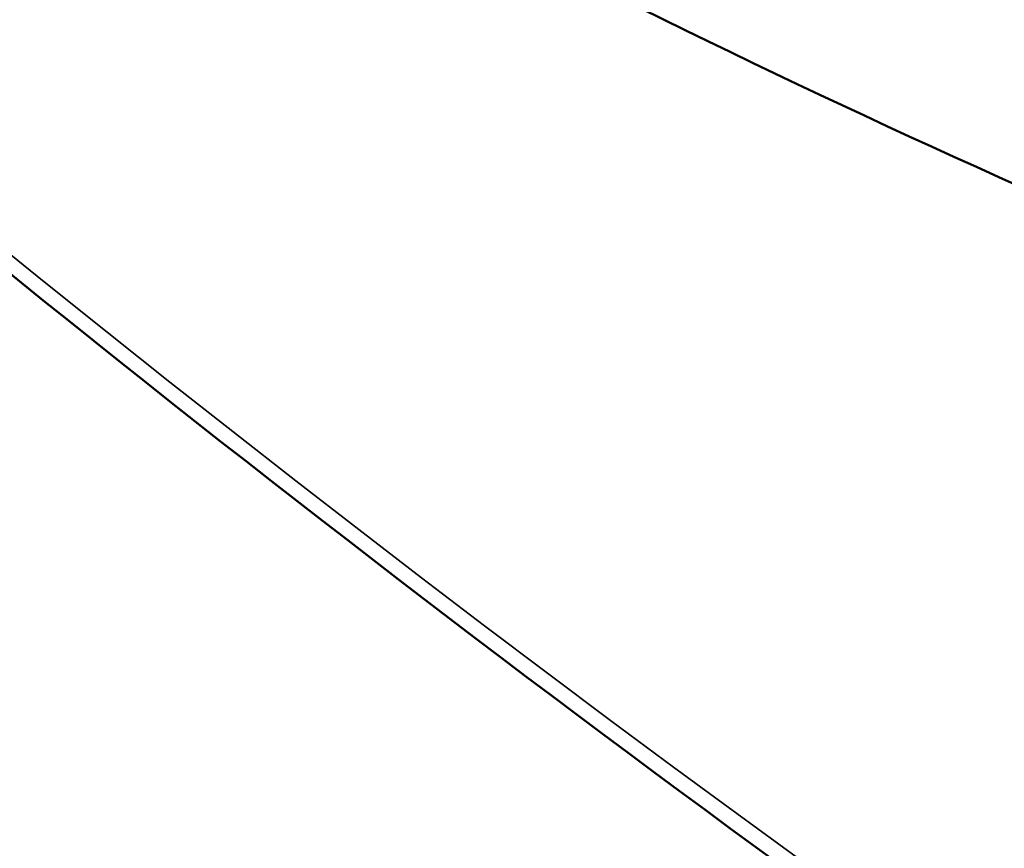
# Model space of a CAD drawing. Header units: millimetres. Extents: x 50 to 3176, y 50 to 2109.
# Tile 239 of 256: x 252.23 to 254.39, y 1617.46 to 1619.28. Entities that reach past the tile are written whole.
import ezdxf

# ---------------------------------------------------------------- set-up
doc = ezdxf.new("R2010")
doc.units = ezdxf.units.MM
doc.header["$LTSCALE"] = 10
doc.layers.add('Visible (ISO)', color=7, linetype='Continuous', lineweight=50)
doc.layers.add('Visible Narrow (ISO)', color=7, linetype='Continuous', lineweight=35)

msp = doc.modelspace()

# ---------------------------------------------------------------- linework, layer by layer
at = {"layer": 'Visible (ISO)'}
for points, knots in [([(278.8956, 1615.3615), (280.8423, 1616.4855), (282.4761, 1618.1489), (284.9601, 1622.3894), (285.806, 1624.9707), (286.6229, 1630.7942), (286.5902, 1634.0384), (285.6474, 1640.8552), (284.7372, 1644.4266), (282.1326, 1651.5345), (280.439, 1655.0698), (276.4398, 1661.7479), (274.1349, 1664.8896), (269.1456, 1670.4628), (266.462, 1672.8933), (260.9849, 1676.7965), (258.1924, 1678.2684), (252.78, 1680.1), (250.1605, 1680.4602), (247.0478, 1680.1776), (246.3553, 1680.0626), (245.6853, 1679.8977)], [3.926991, 3.926991, 3.926991, 3.926991, 4.244387, 4.244387, 4.563649, 4.563649, 4.884248, 4.884248, 5.204916, 5.204916, 5.525466, 5.525466, 5.845974, 5.845974, 6.166542, 6.166542, 6.487227, 6.487227, 6.80773, 6.80773, 6.902702, 6.902702, 6.902702, 6.902702]), ([(247.0216, 1623.5868), (247.5669, 1623.0001), (248.1204, 1622.4304), (250.9581, 1619.6383), (253.3494, 1617.7034), (258.1756, 1614.5959), (260.61, 1613.4236), (265.3347, 1611.9355), (267.6248, 1611.6197), (271.8821, 1611.8756), (273.8488, 1612.4478), (275.5722, 1613.4428)], [2.733922, 2.733922, 2.733922, 2.733922, 2.803059, 2.803059, 3.084042, 3.084042, 3.365025, 3.365025, 3.646008, 3.646008, 3.926991, 3.926991, 3.926991, 3.926991]), ([(256.4854, 1618.1229), (256.4186, 1618.1445), (256.3517, 1618.1666), (254.2131, 1618.8844), (252.0849, 1619.9942), (249.277, 1621.9582), (248.5329, 1622.5274), (247.798, 1623.1386)], [1.536989, 1.536989, 1.536989, 1.536989, 1.564831, 1.564831, 2.427332, 2.427332, 2.739684, 2.739684, 2.739684, 2.739684])]:
    msp.add_open_spline(points, degree=3, knots=knots, dxfattribs=at)
at = {"layer": 'Visible Narrow (ISO)'}
for centre, major_axis, start_param, end_param in [((260.6456, 1646.9715), (18.25, -31.6099), 0, 2.975711), ((257.3222, 1645.0527), (-18.25, 31.6099), 3.141593, 6.117304), ((257.2161, 1644.9915), (-18.175, 31.48), 1.952201, 6.117304)]:
    msp.add_ellipse(centre, major_axis=major_axis, ratio=0.57735, start_param=start_param, end_param=end_param, dxfattribs=at)

doc.saveas('drawing.dxf')
